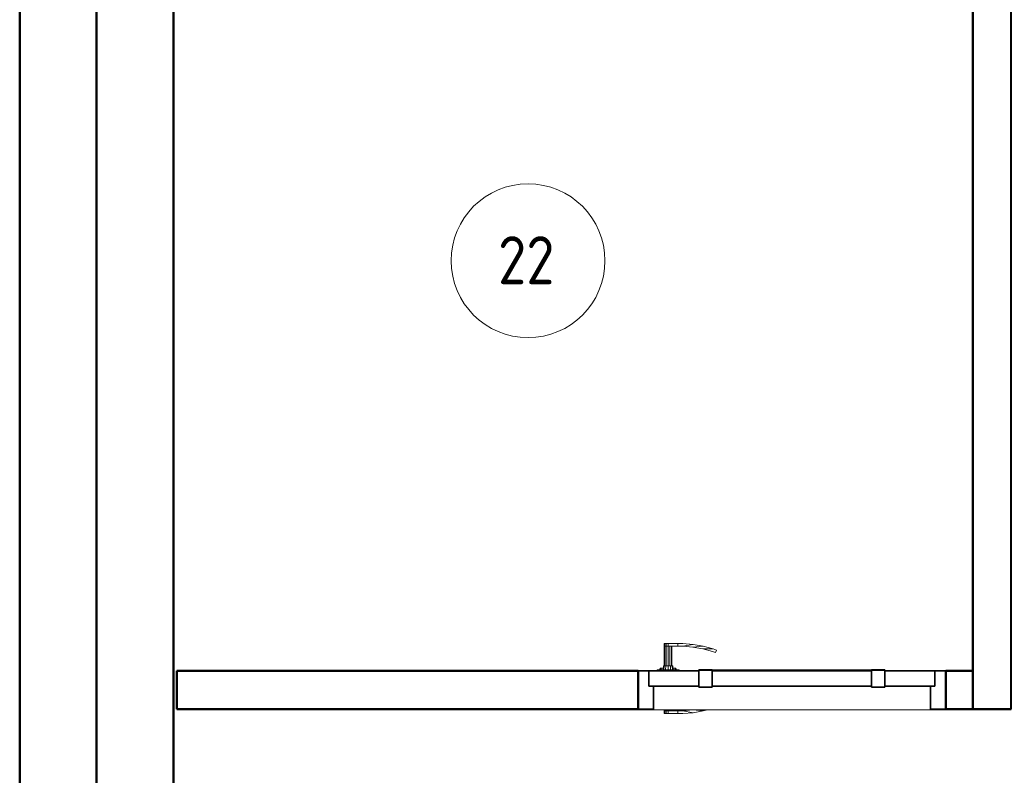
# Model space of a CAD drawing. Header units: millimetres. Extents: x -121 to 21826, y 1231 to 39091.
# Tile 42 of 45: x 14386 to 16946, y 34896 to 36861. Entities that reach past the tile are written whole.
import ezdxf

# ---------------------------------------------------------------- set-up
doc = ezdxf.new("R2010")
doc.units = ezdxf.units.MM
for name, color, linetype, lineweight in [('A-AREA-____-IDEN', 2, 'Continuous', 20), ('A-DOOR-____-MCUT', 31, 'Continuous', 35), ('A-DOOR-____-OTLN', 31, 'Continuous', 20), ('A-GENM-____-MCUT', 13, 'Continuous', 50), ('A-GENM-____-OTLN', 13, 'Continuous', 20), ('A-WALL-____-MCUT', 113, 'Continuous', 50), ('A-WALL-____-OTLN', 113, 'Continuous', 20)]:
    doc.layers.add(name, color=color, linetype=linetype, lineweight=lineweight)
doc.styles.add('GOST Common_1', font='GOST_Common.ttf', dxfattribs={"width": 0.9, "height": 125})

# ---------------------------------------------------------------- blocks, each defined once
blk = doc.blocks.new('Прямая форма - V line-612541-В_Этаж 03_Канализация')
at = {"layer": 'A-WALL-____-MCUT', "color": 9}
for p, q in [((7702.2, 200), (400, 200)), ((400, 0), (7702.2, 0))]:
    blk.add_line(p, q, dxfattribs=at)
blk = doc.blocks.new('Прямая форма - SW - 019-612542-В_Этаж 03_Канализация')
blk.add_blockref('Прямая форма - V line-612541-В_Этаж 03_Канализация', (0, 0))
blk = doc.blocks.new('Прямая форма - V line-612839-В_Этаж 03_Канализация')
at = {"layer": 'A-WALL-____-MCUT', "color": 9}
for p, q in [((170.3, 0), (100, 0)), ((100, 0), (100, -100)), ((170.3, -100), (170.3, 0)), ((2170, 0), (970.3, 0)), ((970.3, 0), (970.3, -100)), ((2170, -100), (2170, 0)), ((100, -100), (170.3, -100)), ((970.3, -100), (2170, -100))]:
    blk.add_line(p, q, dxfattribs=at)
blk = doc.blocks.new('Прямая форма - SW - 017-612840-В_Этаж 03_Канализация')
blk.add_blockref('Прямая форма - V line-612839-В_Этаж 03_Канализация', (0, 0))
blk = doc.blocks.new('Family - კარ1-612842-В_Этаж 03_Канализация')
at = {"layer": 'A-GENM-____-MCUT', "lineweight": 9}
for p, q in [((400, 1), (-400, 1)), ((-400, 1), (-400, -101)), ((400, -101), (400, 1)), ((-400, -101), (400, -101))]:
    blk.add_line(p, q, dxfattribs=at)
blk = doc.blocks.new('Прямая форма - V line-608997-В_Этаж 03_Канализация')
at = {"layer": 'A-DOOR-____-MCUT', "color": 53}
for p, q in [((-372, 0), (-400, 0)), ((-400, 0), (-400, -100)), ((-372, -40), (-372, 0)), ((-242, 0), (-372, 0)), ((-372, 0), (-372, -40)), ((-207, 2.5), (-242, 2.5)), ((-242, 2.5), (-242, -42.5)), ((-242, -40), (-242, 0)), ((-207, -42.5), (-207, 2.5)), ((207, 0), (-207, 0)), ((-207, 0), (-207, -40)), ((242, 2.5), (207, 2.5)), ((207, 2.5), (207, -42.5)), ((207, -40), (207, 0)), ((242, -42.5), (242, 2.5)), ((372, 0), (242, 0)), ((242, 0), (242, -40)), ((372, -40), (372, 0)), ((400, 0), (372, 0)), ((372, 0), (372, -40)), ((400, -100), (400, 0)), ((-360, -40), (-372, -40)), ((-372, -40), (-242, -40)), ((-360, -100), (-360, -40)), ((-242, -42.5), (-207, -42.5)), ((-207, -40), (207, -40)), ((207, -42.5), (242, -42.5)), ((242, -40), (372, -40)), ((372, -40), (360, -40)), ((360, -40), (360, -100)), ((-400, -100), (-360, -100)), ((360, -100), (400, -100))]:
    blk.add_line(p, q, dxfattribs=at)
at = {"layer": 'A-DOOR-____-OTLN', "color": 253}
for p, q in [((-332, 71), (-330.7, 71)), ((-332, 71), (-332, 64)), ((-332, 64), (-330.7, 64)), ((-332, 64), (-332, 13)), ((-330.7, 64), (-332, 64)), ((-330.7, 71), (-327, 71)), ((-330.7, 71), (-330.7, 64)), ((-330.7, 64), (-327, 64)), ((-330.7, 64), (-330.7, 13)), ((-327, 64), (-330.7, 64)), ((-327, 71), (-322, 71)), ((-327, 71), (-327, 64)), ((-327, 64), (-322, 64)), ((-327, 64), (-327, 13)), ((-322, 64), (-327, 64)), ((-322, 71), (-297, 71)), ((-322, 71), (-322, 64)), ((-322, 64), (-322, 13)), ((-297, 64), (-322, 64)), ((-317, 13), (-317, 64)), ((-313.3, 13), (-313.3, 64)), ((-312, 64), (-312, 13)), ((-297, 71), (-297, 64)), ((-283.6, 71), (-297, 71)), ((-297, 71), (-297, 64)), ((-297, 64), (-283.9, 64)), ((-283.9, 64), (-256.9, 68.7)), ((-257.8, 61.7), (-283.9, 64)), ((-256.9, 68.7), (-283.6, 71)), ((-257.8, 61.7), (-230.5, 64)), ((-232, 57.2), (-257.8, 61.7)), ((-230.5, 64), (-256.9, 68.7)), ((-206.7, 50.4), (-232, 57.2)), ((-204.6, 57.1), (-232, 57.2)), ((-230.5, 64), (-204.6, 57.1)), ((-204.6, 57.1), (-196.5, 54.1)), ((-196.5, 54.1), (-198.8, 47.5)), ((-198.8, 47.5), (-206.7, 50.4)), ((-293.5, 3), (-350.5, 3)), ((-350.5, 3), (-350.5, 1)), ((-344, 3), (-342, 7)), ((-342, 7), (-339.3, 7)), ((-341.1, 3), (-339.3, 7)), ((-339.3, 7), (-334.6, 7)), ((-335, 3), (-334, 13)), ((-334, 13), (-332.4, 13)), ((-333.3, 3), (-332.4, 13)), ((-332.4, 13), (-328, 13)), ((-328.5, 3), (-328, 13)), ((-328, 13), (-322, 13)), ((-322, 13), (-316, 13)), ((-322, 3), (-322, 13)), ((-316, 13), (-311.6, 13)), ((-315.5, 3), (-316, 13)), ((-311.6, 13), (-310, 13)), ((-311.6, 13), (-310.7, 3)), ((-310, 13), (-309, 3)), ((-309.4, 7), (-304.7, 7)), ((-304.7, 7), (-302, 7)), ((-304.7, 7), (-302.9, 3)), ((-302, 7), (-300, 3)), ((-293.5, 1), (-293.5, 3)), ((-207, 2.5), (-203.6, 2.5)), ((-203.6, 2.5), (-200.3, 2.5)), ((-203.6, 2.5), (-203.6, 1)), ((-200.3, 2.5), (-197, 2.5)), ((-200.3, 2.5), (-200.3, 1)), ((-197, 2.5), (-193.9, 2.5)), ((-197, 2.5), (-197, 1)), ((-193.9, 2.5), (-190.9, 2.5)), ((-193.9, 2.5), (-193.9, 1)), ((-190.9, 2.5), (-188, 2.5)), ((-190.9, 2.5), (-190.9, 1)), ((-188, 2.5), (-185.3, 2.5)), ((-188, 2.5), (-188, 1)), ((-185.3, 2.5), (-182.7, 2.5)), ((-185.3, 2.5), (-185.3, 1)), ((-182.7, 2.5), (-180.3, 2.5)), ((-182.7, 2.5), (-182.7, 1)), ((-180.3, 2.5), (-177.9, 2.5)), ((-180.3, 2.5), (-180.3, 1)), ((-177.9, 2.5), (-175.8, 2.5)), ((-177.9, 2.5), (-177.9, 1)), ((-175.8, 2.5), (-173.8, 2.5)), ((-175.8, 2.5), (-175.8, 1)), ((-173.8, 2.5), (-172, 2.5)), ((-173.8, 2.5), (-173.8, 1)), ((-172, 2.5), (0, 2.5)), ((-172, 2.5), (-172, 1)), ((0, 2.5), (172, 2.5)), ((172, 2.5), (173.8, 2.5)), ((172, 2.5), (172, 1)), ((173.8, 2.5), (175.8, 2.5)), ((173.8, 2.5), (173.8, 1)), ((175.8, 2.5), (177.9, 2.5)), ((175.8, 2.5), (175.8, 1)), ((177.9, 2.5), (180.3, 2.5)), ((177.9, 2.5), (177.9, 1)), ((180.3, 2.5), (182.7, 2.5)), ((180.3, 2.5), (180.3, 1)), ((182.7, 2.5), (185.3, 2.5)), ((182.7, 2.5), (182.7, 1)), ((185.3, 2.5), (188, 2.5)), ((185.3, 2.5), (185.3, 1)), ((188, 2.5), (190.9, 2.5)), ((188, 2.5), (188, 1)), ((190.9, 2.5), (193.9, 2.5)), ((190.9, 2.5), (190.9, 1)), ((193.9, 2.5), (197, 2.5)), ((193.9, 2.5), (193.9, 1)), ((197, 2.5), (200.3, 2.5)), ((197, 2.5), (197, 1)), ((200.3, 2.5), (203.6, 2.5)), ((200.3, 2.5), (200.3, 1)), ((203.6, 2.5), (207, 2.5)), ((203.6, 2.5), (203.6, 1)), ((-332, -101), (-332, -104)), ((-330.7, -101), (-330.7, -104)), ((-327, -101), (-327, -104)), ((-322, -101), (-322, -104)), ((-317, -104), (-317, -101)), ((-313.3, -104), (-313.3, -101)), ((-312, -101), (-312, -104)), ((-257.8, -101.7), (-283.9, -104)), ((-257.8, -101.7), (-253.7, -101)), ((-230.5, -104), (-257.8, -101.7)), ((-219.3, -101), (-230.5, -104)), ((-330.7, -104), (-332, -104)), ((-332, -104), (-330.7, -104)), ((-332, -104), (-332, -111)), ((-330.7, -111), (-332, -111)), ((-327, -104), (-330.7, -104)), ((-330.7, -104), (-327, -104)), ((-330.7, -104), (-330.7, -111)), ((-327, -111), (-330.7, -111)), ((-327, -104), (-322, -104)), ((-327, -104), (-322, -104)), ((-327, -104), (-327, -111)), ((-322, -111), (-327, -111)), ((-322, -104), (-297, -104)), ((-322, -104), (-322, -111)), ((-297, -111), (-322, -111)), ((-283.9, -104), (-297, -104)), ((-297, -104), (-297, -111)), ((-297, -104), (-297, -111)), ((-297, -111), (-283.6, -111)), ((-256.9, -108.7), (-283.9, -104)), ((-283.6, -111), (-256.9, -108.7)), ((-230.5, -104), (-256.9, -108.7))]:
    blk.add_line(p, q, dxfattribs=at)
blk = doc.blocks.new('Прямая форма - კარ1-613077-В_Этаж 03_Канализация')
blk.add_blockref('Прямая форма - V line-608997-В_Этаж 03_Канализация', (400, 100))
blk = doc.blocks.new('Прямая форма - V line-613095-В_Этаж 03_Канализация')
at = {"layer": 'A-WALL-____-MCUT', "color": 9}
for p, q in [((0, 0), (0, -8.1)), ((2840, 0), (0, 0)), ((2840, -100), (2840, 0)), ((0, -8.1), (400, -8.1)), ((400, -18.1), (0, -18.1)), ((0, -18.1), (0, -100)), ((400, -8.1), (400, -18.1)), ((0, -100), (2840, -100))]:
    blk.add_line(p, q, dxfattribs=at)
blk = doc.blocks.new('Прямая форма - SW - 016-613096-В_Этаж 03_Канализация')
blk.add_blockref('Прямая форма - V line-613095-В_Этаж 03_Канализация', (0, 0))
blk = doc.blocks.new('Прямая форма - V line-613630-В_Этаж 03_Канализация')
at = {"layer": 'A-WALL-____-MCUT', "color": 9}
for p, q in [((7702.2, 0), (3930, 0)), ((3930, -200), (7702.2, -200))]:
    blk.add_line(p, q, dxfattribs=at)
blk = doc.blocks.new('Прямая форма - SW - 019-613631-В_Этаж 03_Канализация')
blk.add_blockref('Прямая форма - V line-613630-В_Этаж 03_Канализация', (0, 0))
blk = doc.blocks.new('V line_ifc_RVT-1-В_Этаж 03_Канализация')
at = {"layer": 'A-DOOR-____-OTLN', "color": 253, "lineweight": 20}
blk.add_blockref('Прямая форма - კარ1-613077-В_Этаж 03_Канализация', (35271, 35067.6), dxfattribs=at)
at = {"layer": 'A-GENM-____-OTLN', "color": 253, "lineweight": 20, "rotation": 180}
blk.add_blockref('Family - კარ1-612842-В_Этаж 03_Канализация', (35671, 35067.6), dxfattribs=at)
at = {"layer": 'A-WALL-____-OTLN', "color": 253, "lineweight": 20}
for name, p, rotation in [('Прямая форма - SW - 016-613096-В_Этаж 03_Канализация', (36241.4, 37907.6), 270), ('Прямая форма - SW - 019-613631-В_Этаж 03_Канализация', (33663.2, 30037.6), 90), ('Прямая форма - SW - 019-612542-В_Этаж 03_Канализация', (34063.2, 30037.6), 90), ('Прямая форма - SW - 017-612840-В_Этаж 03_Канализация', (36241.4, 35067.6), 180)]:
    blk.add_blockref(name, p, dxfattribs=dict(at, rotation=rotation))
blk = doc.blocks.new('ADSK_M_Помещения - Номер-1471236-В_Этаж 03_Канализация')
at = {"layer": 'A-AREA-____-IDEN'}
blk.add_circle((0, 0), 4, dxfattribs=at)

msp = doc.modelspace()

# ---------------------------------------------------------------- block references
at = {"lineweight": 9}
msp.add_blockref('V line_ifc_RVT-1-В_Этаж 03_Канализация', (-19277.2, 0), dxfattribs=at)
at = {"layer": 'A-AREA-____-IDEN', "xscale": 49.99999999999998, "yscale": 49.99999999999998, "zscale": 49.99999999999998}
msp.add_blockref('ADSK_M_Помещения - Номер-1471236-В_Этаж 03_Канализация', (15707.7, 36234), dxfattribs=at)

# ---------------------------------------------------------------- texts
at = {"layer": 'A-AREA-____-IDEN', "lineweight": 9, "insert": (15629.8, 36297.8), "char_height": 125, "width": 194.81, "attachment_point": 1, "style": 'GOST Common_1'}
msp.add_mtext('22', dxfattribs=at)

doc.saveas('drawing.dxf')
